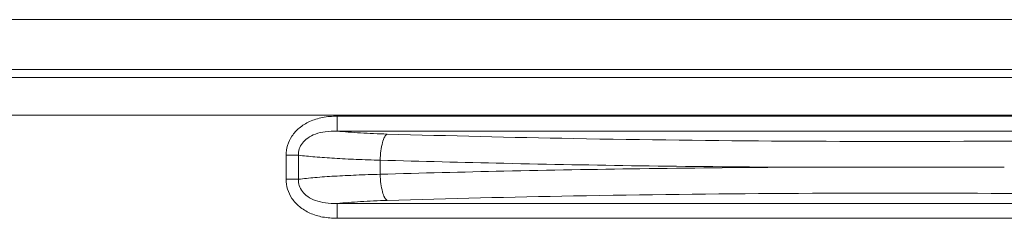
# Model space of a CAD drawing. Header units: millimetres. Extents: x -641 to 119, y -160 to 916.
# Tile 39 of 63: x -444.29 to -431.19, y 574.42 to 577.06. Entities that reach past the tile are written whole.
import ezdxf

# ---------------------------------------------------------------- set-up
doc = ezdxf.new("R2010")
doc.units = ezdxf.units.MM
doc.header["$LTSCALE"] = 32.67
doc.layers.get('0').update_dxf_attribs({"linetype": 'CONTINUOUS'})

msp = doc.modelspace()

# ---------------------------------------------------------------- linework, layer by layer
at = {"color": 7, "linetype": 'Continuous', "lineweight": 0}
for p, q in [((-375.664, 577.061), (-463.801, 577.061)), ((-411.542, 576.396), (-453.742, 576.396)), ((-411.647, 576.29), (-453.637, 576.29)), ((-412.611, 575.79), (-452.673, 575.79)), ((-440.07, 575.776), (-440.07, 575.577)), ((-425.214, 575.776), (-440.07, 575.776)), ((-425.214, 575.577), (-440.07, 575.577)), ((-440.748, 575.256), (-440.748, 574.935)), ((-440.748, 575.256), (-440.585, 575.256)), ((-440.585, 575.256), (-440.585, 574.935)), ((-439.496, 575.002), (-439.496, 575.19)), ((-440.748, 574.935), (-440.585, 574.935)), ((-440.07, 574.416), (-440.07, 574.614)), ((-440.07, 574.614), (-425.214, 574.614)), ((-440.07, 574.416), (-425.214, 574.416))]:
    msp.add_line(p, q, dxfattribs=at)
for points, start_tangent, end_tangent in [([(-440.07, 575.776), (-440.265, 575.758), (-440.435, 575.704), (-440.572, 575.618), (-440.671, 575.509), (-440.729, 575.387), (-440.748, 575.256)], (-1, -0.00004), (-0.000338, -1)), ([(-440.07, 575.577), (-440.227, 575.569), (-440.359, 575.537), (-440.461, 575.485), (-440.532, 575.417), (-440.573, 575.339), (-440.585, 575.256)], (-0.999741, 0.022746), (0.020983, -0.99978)), ([(-440.07, 575.577), (-439.92, 575.564), (-439.757, 575.553), (-439.584, 575.544), (-439.401, 575.538)], (0.995371, -0.096103), (0.999561, -0.029628)), ([(-439.401, 575.538), (-439.436, 575.502), (-439.465, 575.424), (-439.487, 575.315), (-439.496, 575.19)], (-0.938224, -0.346028), (-0.027435, -0.999624)), ([(-439.401, 575.538), (-436.925, 575.478), (-434.111, 575.444), (-431.181, 575.444), (-428.364, 575.478), (-425.882, 575.538)], (0.999561, -0.029612), (0.999561, 0.029612)), ([(-440.585, 575.256), (-440.366, 575.234), (-440.106, 575.215), (-439.814, 575.2), (-439.496, 575.19)], (0.992606, -0.121383), (0.999701, -0.024451)), ([(-439.496, 575.19), (-437.85, 575.148), (-436.04, 575.115), (-434.094, 575.096)], (0.999574, -0.029202), (0.999982, -0.005963)), ([(-439.496, 575.002), (-439.814, 574.991), (-440.106, 574.977), (-440.366, 574.958), (-440.585, 574.935)], (-0.999701, -0.024451), (-0.992606, -0.121382)), ([(-434.094, 575.096), (-436.04, 575.076), (-437.85, 575.044), (-439.496, 575.002)], (-0.999982, -0.005969), (-0.999574, -0.029202)), ([(-439.401, 574.654), (-439.436, 574.69), (-439.465, 574.767), (-439.487, 574.876), (-439.496, 575.002)], (-0.938179, 0.346151), (-0.027434, 0.999624)), ([(-431.19, 575.096), (-432.157, 575.096), (-433.127, 575.096), (-434.095, 575.096)], (-1, -0.000017), (-1, 0.000006)), ([(-440.748, 574.935), (-440.729, 574.804), (-440.67, 574.681), (-440.571, 574.572), (-440.432, 574.486), (-440.262, 574.433), (-440.07, 574.416)], (0.000366, -1), (1, -0.00001)), ([(-440.585, 574.935), (-440.573, 574.851), (-440.531, 574.774), (-440.46, 574.706), (-440.357, 574.653), (-440.225, 574.622), (-440.07, 574.614)], (-0.02097, -0.99978), (0.999741, 0.022758)), ([(-425.882, 574.654), (-428.364, 574.713), (-431.181, 574.747), (-434.111, 574.747), (-436.925, 574.713), (-439.401, 574.654)], (-0.999561, 0.029612), (-0.999561, -0.029612)), ([(-439.401, 574.654), (-439.584, 574.647), (-439.757, 574.638), (-439.92, 574.627), (-440.07, 574.614)], (-0.999561, -0.029628), (-0.995371, -0.096103))]:
    msp.add_spline(points, degree=3, dxfattribs=dict(at, start_tangent=start_tangent, end_tangent=end_tangent))

doc.saveas('drawing.dxf')
